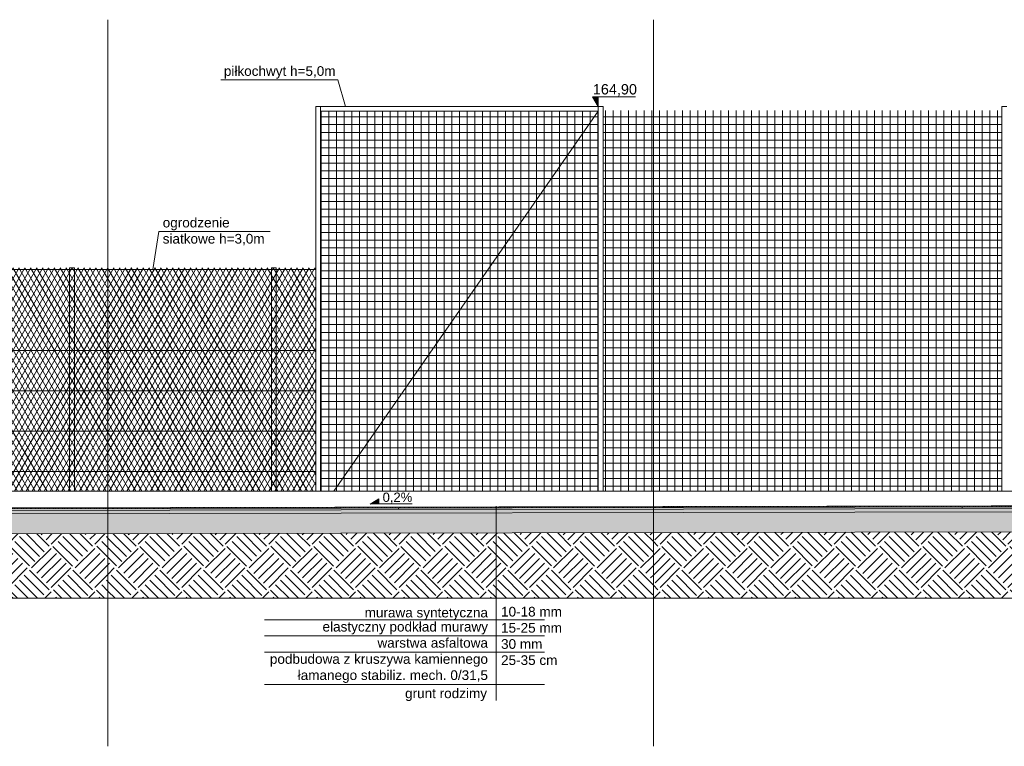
# Model space of a CAD drawing. Header units: millimetres. Extents: x 1962 to 3194, y -795 to -219.
# Tile 174 of 256: x 2500 to 2512, y -479 to -470. Entities that reach past the tile are written whole.
import ezdxf

# ---------------------------------------------------------------- set-up
doc = ezdxf.new("R2010")
doc.units = ezdxf.units.MM
doc.layers.get('0').update_dxf_attribs({"lineweight": 5})
doc.layers.get('Defpoints').update_dxf_attribs({"lineweight": 9})
for name, color, linetype, lineweight in [('A_flagi przekrojowe', 92, 'Continuous', 9), ('A_hatch przekroje', 125, 'Continuous', 9), ('A_koty wysokośc.', 53, 'Continuous', 9), ('A_ogrodzenie 1_2m', 34, 'Continuous', 9), ('A_przekrojowe', 42, 'Continuous', 9), ('A_widok', 142, 'Continuous', 9)]:
    doc.layers.add(name, color=color, linetype=linetype, lineweight=lineweight)
doc.styles.get("Standard").update_dxf_attribs({"font": 'arial.ttf'})
pattern_1 = [(9e-13, (0.66515, 1.3397), (-2e-15, 0.09525), []), (90, (0.66515, 1.3397), (-0.09525, -2e-15), [])]
pattern_2 = [(225, (4.0639, 26.90586), (-3e-14, -1.077631), [0.3429, -0.4191]), (225, (4.30634, 26.6634), (-3e-14, -1.077631), [0.3429, -0.4191]), (225, (4.2471, 26.7227), (-3e-14, -1.077631), [0.35052, -0.41148]), (225, (4.1878, 26.7819), (-3e-14, -1.077631), [0.35052, -0.41148]), (225, (4.1285, 26.8412), (-3e-14, -1.077631), [0.35052, -0.41148]), (225, (4.1285, 27.38), (-3e-14, -1.077631), [0.3429, -0.4191]), (225, (4.1878, 27.32075), (-3e-14, -1.077631), [0.3429, -0.4191]), (225, (4.2471, 27.2615), (-3e-14, -1.077631), [0.3429, -0.4191]), (225, (4.30634, 27.2022), (-3e-14, -1.077631), [0.3429, -0.4191]), (225, (4.0639, 27.4447), (-3e-14, -1.077631), [0.3429, -0.4191]), (315, (3.5466, 26.9274), (1.077631, -3e-14), [0.3429, -0.4191]), (315, (3.7945, 27.1753), (1.077631, -3e-14), [0.3429, -0.4191]), (315, (3.7298, 27.1106), (1.077631, -3e-14), [0.3429, -0.4191]), (315, (3.6705, 27.05134), (1.077631, -3e-14), [0.3429, -0.4191]), (315, (3.6113, 26.9921), (1.077631, -3e-14), [0.3429, -0.4191]), (315, (4.1501, 26.9921), (1.077631, -3e-14), [0.35052, -0.41148]), (315, (4.20935, 27.05134), (1.077631, -3e-14), [0.35052, -0.41148]), (315, (4.2686, 27.1106), (1.077631, -3e-14), [0.35052, -0.41148]), (315, (4.3333, 27.1753), (1.077631, -3e-14), [0.3429, -0.4191]), (315, (4.0908, 26.9328), (1.077631, -3e-14), [0.3429, -0.4191])]
pattern_3 = [(360, (4.06387, 26.3886), (0.254, 0.254), [0.03175, -0.22225]), (90, (4.06387, 26.3886), (-0.254, 0.254), [0.03175, -0.22225]), (135, (4.09562, 26.3886), (-0.254, 7e-15), [0.0449013, -0.314309]), (360, (4.09562, 26.53147), (0.254, 0.254), [0.03175, -0.22225]), (45, (4.1115, 26.5156), (7e-15, 0.254), [0.0224506, -0.3367596]), (135, (4.1115, 26.5156), (-0.254, 7e-15), [0.0224506, -0.3367596]), (360, (4.19087, 26.59497), (0.254, 0.254), [0.0449013, -0.2090987]), (45, (4.19087, 26.59497), (7e-15, 0.254), [0.03175, -0.3274603]), (135, (4.23577, 26.59497), (-0.254, 7e-15), [0.03175, -0.3274603]), (90, (4.2385, 26.4521), (-0.254, 0.254), [0.03175, -0.22225]), (45, (4.2385, 26.4521), (7e-15, 0.254), [0.0224506, -0.3367596]), (135, (4.25437, 26.46797), (-0.254, 7e-15), [0.0224506, -0.3367596]), (360, (4.09562, 26.4521), (0.254, 0.254), [0.015875, -0.212725]), (360, (4.28612, 26.5156), (0.254, 0.254), [0.015875, -0.212725]), (90, (4.20675, 26.54735), (-0.254, 0.254), [0.015875, -0.212725]), (135, (4.2385, 26.40447), (-0.254, 7e-15), [0.0224506, -0.3367596]), (135, (4.12737, 26.5791), (-0.254, 7e-15), [0.0224506, -0.3367596]), (45, (4.18293, 26.47194), (7e-15, 0.254), [0.0224506, -0.3367596]), (90, (4.15118, 26.42035), (-0.254, 0.254), [0.0039687, -0.2500312]), (90, (4.1631, 26.5275), (-0.254, 0.254), [0.0039687, -0.2500312]), (90, (4.28215, 26.57116), (-0.254, 0.254), [0.0039687, -0.2500312]), (90, (4.28612, 26.43622), (-0.254, 0.254), [0.0039687, -0.2500312])]

# ---------------------------------------------------------------- blocks, each defined once
blk = doc.blocks.new('zw$572')
at = {"layer": 'A_koty wysokośc.'}
h = blk.add_hatch(color=256, dxfattribs=at)
h.dxf.hatch_style = 1
h.paths.add_polyline_path([(0.12, 0.072), (0, 0), (0.12, 0)])
blk.add_line((0.12, 0), (0.578, 0), dxfattribs=at)
blk.add_lwpolyline([(0.12, 0), (0.12, 0.072), (0, 0), (0.12, 0)], close=True, dxfattribs=at)
blk = doc.blocks.new('zw$CA91')
at = {"layer": 'A_koty wysokośc.'}
h = blk.add_hatch(color=256, dxfattribs=at)
h.dxf.hatch_style = 1
h.paths.add_polyline_path([(-0.448, 0.753), (0, 0), (0, 0.753)])
blk.add_lwpolyline([(2.874, 0.753), (-0.448, 0.753), (0, 0), (0, 0.753)], dxfattribs=at)
blk = doc.blocks.new('zw$824C')
at = {"layer": 'A_hatch przekroje'}
h = blk.add_hatch(dxfattribs=at)
h.set_pattern_fill('LINE', color=256, scale=0.005, angle=24.9782, style=2)
h.set_pattern_definition([(90, (4.063871, 26.388598), (-0.015875, -7e-18), [])])
h.paths.add_polyline_path([(50.305, 1.451), (19.805, 1.39), (19.805, 1.405), (50.305, 1.466), (80.808, 1.407), (80.805, 1.39)])
h = blk.add_hatch(dxfattribs=at)
h.set_pattern_fill('ANGLE', color=256, angle=294.9782)
h.set_pattern_definition([(3e-14, (4.064, 26.3886), (-3e-15, 6.985), [5.08, -1.905]), (90, (4.064, 26.3886), (-6.985, -3e-15), [5.08, -1.905])])
h.paths.add_polyline_path([(19.805, 1.38), (19.805, 1.39), (50.305, 1.451), (80.805, 1.39), (80.805, 1.38), (50.305, 1.441)])
h = blk.add_hatch(color=251, dxfattribs=at)
h.dxf.hatch_style = 2
h.paths.add_polyline_path([(19.805, 1.37), (19.805, 1.39), (50.305, 1.451), (80.805, 1.39), (80.805, 1.37), (50.305, 1.431)])
h = blk.add_hatch(dxfattribs=at)
h.set_pattern_fill('CONC', color=256, scale=0.005, angle=324.9782, style=2)
h.set_pattern_definition([(30, (4.12772, 26.51931), (-0.0635, 0.10998523), [0, -0.127]), (30, (4.15104, 26.48145), (-0.0635, 0.10998523), [0, -0.127]), (30, (4.12005, 26.54275), (-0.0635, 0.10998523), [0, -0.127]), (8.1986, (4.082545, 26.475636), (0.393455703, 0.080514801), [0.01367828, -0.67023767]), (246.8699, (4.096083, 26.477586), (0.202955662, 0.410470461), [0.00635, -0.62865]), (160.6013, (4.093589, 26.471747), (0.9309261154, -0.342411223), [0.01170876, -1.15917332]), (236.5651, (4.064914, 26.437594), (-0.04648505, -0.173485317), [0.00283985, -0.28114079]), (356.3099, (4.06335, 26.435224), (0.283470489, 0.017014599), [0.00457911, -0.453326]), (138.4349, (4.06792, 26.43493), (-0.236985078, 0.156470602), [0.00401612, -0.39759318]), (255, (4.14165, 26.467235), (0.06350002, -0.10998526), [0.0053881, -0.17421695]), (30, (4.14026, 26.46203), (0.04648523, 0.17348523), [0.00762, -0.11938]), (165, (4.14686, 26.46584), (-0.10998526, -0.06350002), [0.0053881, -0.17421695]), (281.5651, (4.087816, 26.530006), (-0.017014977, 0.283470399), [0.00401612, -0.39759318]), (30, (4.08862, 26.52607), (0.04648523, 0.17348523), [0.00635, -0.12065]), (173.1301, (4.09412, 26.529246), (-0.456955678, 0.029470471), [0.00635, -0.62865]), (243.6901, (4.02889, 26.49745), (0.156470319, 0.236985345), [0.00457911, -0.453326]), (11.5651, (4.02686, 26.493346), (-0.283470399, -0.017014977), [0.00803224, -0.39357706]), (156.8699, (4.034728, 26.494956), (0.410470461, -0.202955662), [0.00635, -0.62865]), (30, (4.06332, 26.51147), (-0.0635, 0.10998523), [0, -0.127]), (30, (4.05014, 26.46572), (-0.0635, 0.10998523), [0, -0.127]), (30, (4.10443, 26.44281), (-0.0635, 0.10998523), [0, -0.127]), (30, (4.11444, 26.49405), (-0.0635, 0.10998523), [0, -0.127]), (30, (4.07175, 26.49433), (-0.0635, 0.10998523), [0, -0.127]), (30, (4.04565, 26.48366), (-0.0635, 0.10998523), [0, -0.127]), (30, (4.05936, 26.48278), (-0.0635, 0.10998523), [0, -0.127]), (30, (4.0702, 26.45384), (-0.0635, 0.10998523), [0, -0.127]), (30, (4.04126, 26.443), (-0.0635, 0.10998523), [0, -0.127]), (30, (4.02776, 26.46893), (-0.0635, 0.10998523), [0, -0.127]), (30, (4.01049, 26.49122), (-0.0635, 0.10998523), [0, -0.127]), (30, (4.04204, 26.51531), (-0.0635, 0.10998523), [0, -0.127]), (30, (4.0637, 26.53368), (-0.0635, 0.10998523), [0, -0.127]), (30, (4.10473, 26.5515), (-0.0635, 0.10998523), [0, -0.127]), (30, (4.09802, 26.50217), (-0.0635, 0.10998523), [0, -0.127]), (30, (4.07559, 26.51562), (-0.0635, 0.10998523), [0, -0.127]), (30, (4.11487, 26.4679), (-0.0635, 0.10998523), [0, -0.127]), (30, (4.08505, 26.44335), (-0.0635, 0.10998523), [0, -0.127]), (30, (4.13202, 26.43821), (-0.0635, 0.10998523), [0, -0.127]), (30, (4.09191, 26.42385), (-0.0635, 0.10998523), [0, -0.127]), (30, (4.05862, 26.40023), (-0.0635, 0.10998523), [0, -0.127]), (30, (4.075, 26.40235), (-0.0635, 0.10998523), [0, -0.127]), (30, (4.0672, 26.41839), (-0.0635, 0.10998523), [0, -0.127]), (30, (4.15105, 26.44333), (-0.0635, 0.10998523), [0, -0.127]), (30, (4.13822, 26.49605), (-0.0635, 0.10998523), [0, -0.127]), (30, (4.11367, 26.52587), (-0.0635, 0.10998523), [0, -0.127]), (30, (4.1088, 26.41747), (-0.0635, 0.10998523), [0, -0.127])])
h.paths.add_polyline_path([(19.805, 1.37), (19.805, 1.33), (50.305, 1.391), (80.805, 1.33), (80.805, 1.37), (50.305, 1.431)])
h = blk.add_hatch(dxfattribs=at)
h.set_pattern_fill('CONCRE', color=256, scale=0.01, angle=294.9782, style=2)
h.set_pattern_definition(pattern_3)
h.paths.add_polyline_path([(22.985, 1.086), (29.199, 1.098), (29.199, 1.348), (22.985, 1.336)])
h = blk.add_hatch(dxfattribs=at)
h.set_pattern_fill('CONCRE', color=256, scale=0.01, angle=294.9782, style=2)
h.set_pattern_definition(pattern_3)
h.paths.add_polyline_path([(29.199, 1.098), (35.957, 1.112), (35.957, 1.362), (29.199, 1.348)])
h = blk.add_hatch(dxfattribs=at)
h.set_pattern_fill('CONCRE', color=256, scale=0.01, angle=294.9782, style=2)
h.set_pattern_definition(pattern_3)
h.paths.add_polyline_path([(35.957, 1.112), (42.69, 1.125), (42.69, 1.375), (35.957, 1.362)])
h = blk.add_hatch(dxfattribs=at)
h.set_pattern_fill('EARTH2', color=256, scale=0.03, angle=339.9782, style=2)
h.set_pattern_definition(pattern_2)
h.paths.add_polyline_path([(22.985, 0.3), (29.199, 0.3), (29.199, 1.098), (22.985, 1.086)])
h = blk.add_hatch(dxfattribs=at)
h.set_pattern_fill('EARTH2', color=256, scale=0.03, angle=339.9782, style=2)
h.set_pattern_definition(pattern_2)
h.paths.add_polyline_path([(29.199, 0.3), (35.957, 0.3), (35.957, 1.112), (29.199, 1.098)])
h = blk.add_hatch(dxfattribs=at)
h.set_pattern_fill('EARTH2', color=256, scale=0.03, angle=339.9782, style=2)
h.set_pattern_definition(pattern_2)
h.paths.add_polyline_path([(35.957, 0.3), (42.69, 0.3), (42.69, 1.125), (35.957, 1.112)])
at = {"layer": 'A_widok'}
h = blk.add_hatch(dxfattribs=at)
h.set_pattern_fill('NET', color=256, scale=0.03, angle=294.9782, style=2)
h.set_pattern_definition(pattern_1)
h.paths.add_polyline_path([(35.275, 6.33), (35.275, 1.625), (31.835, 1.625), (31.835, 6.33)])
h = blk.add_hatch(dxfattribs=at)
h.set_pattern_fill('NET', color=256, scale=0.03, angle=294.9782, style=2)
h.set_pattern_definition(pattern_1)
h.paths.add_polyline_path([(40.275, 1.625), (35.335, 1.625), (35.335, 6.34), (40.275, 6.34)])
h = blk.add_hatch(dxfattribs=at)
h.set_pattern_fill('DIAMONDS', color=256, scale=0.02, angle=294.9782, style=2)
h.set_pattern_definition([(60, (-0.33485, 1.339704), (-0.05499261, 0.03175), []), (120, (-0.33485, 1.339704), (-0.05499261, -0.03175), [])])
h.paths.add_polyline_path([(18.785, 1.675), (18.785, 4.39), (31.775, 4.39), (31.775, 1.625), (18.815, 1.625), (18.815, 1.675)])
at = {"layer": 'A_flagi przekrojowe'}
for p, q in [((34.008, 1.442), (34.008, -0.967)), ((34.608, 0.033), (31.139, 0.033)), ((34.608, -0.167), (31.139, -0.167)), ((34.608, -0.367), (31.139, -0.367)), ((34.608, -0.767), (31.139, -0.767))]:
    blk.add_line(p, q, dxfattribs=at)
for points in [[(30.599, 6.719), (32.047, 6.719), (32.141, 6.39)], [(31.21, 4.843), (29.829, 4.843), (29.754, 4.37)]]:
    blk.add_lwpolyline(points, dxfattribs=at)
at = {"layer": 'A_hatch przekroje'}
blk.add_lwpolyline([(50.305, 1.451), (19.805, 1.39), (19.805, 1.405), (50.305, 1.466), (80.808, 1.407), (80.805, 1.39)], close=True, dxfattribs=at)
at = {"layer": 'A_ogrodzenie 1_2m'}
blk.add_line((43.897, 1.625), (18.815, 1.625), dxfattribs=at)
at = {"layer": 'A_przekrojowe'}
for p, q in [((19.805, 1.39), (50.305, 1.451)), ((19.805, 1.37), (50.305, 1.431)), ((19.805, 1.33), (50.305, 1.391)), ((19.905, 1.08), (50.305, 1.141))]:
    blk.add_line(p, q, dxfattribs=at)
at = {"layer": 'A_widok'}
for p, q in [((31.775, 6.39), (31.835, 6.39)), ((31.775, 1.625), (31.775, 6.39)), ((31.835, 1.625), (31.835, 6.39)), ((31.835, 6.39), (35.275, 6.39)), ((35.275, 6.39), (35.335, 6.39)), ((35.275, 1.625), (35.275, 6.39)), ((35.335, 1.625), (35.335, 6.39)), ((40.275, 6.39), (40.335, 6.39)), ((40.275, 1.625), (40.275, 6.39)), ((31.835, 6.33), (35.275, 6.33)), ((35.275, 6.33), (31.999, 1.625)), ((18.785, 4.37), (31.775, 4.37)), ((28.725, 1.625), (28.725, 4.39)), ((28.785, 4.39), (28.725, 4.39)), ((28.785, 1.625), (28.785, 4.39)), ((31.225, 1.625), (31.225, 4.39)), ((31.285, 4.39), (31.225, 4.39)), ((31.285, 1.625), (31.285, 4.39)), ((18.785, 3.37), (31.775, 3.37)), ((18.785, 2.87), (31.775, 2.87)), ((18.785, 2.37), (31.775, 2.37)), ((18.785, 1.87), (31.775, 1.87))]:
    blk.add_line(p, q, dxfattribs=at)
at = {"layer": 'Defpoints'}
for p, q in [((29.199, 7.464), (29.199, -1.533)), ((35.957, 7.464), (35.957, -1.533)), ((89.261, 0.3), (20.756, 0.3))]:
    blk.add_line(p, q, dxfattribs=at)
at = {"layer": 'A_koty wysokośc.', "xscale": 0.16, "yscale": 0.16, "zscale": 0.16}
blk.add_blockref('zw$CA91', (35.275, 6.39), dxfattribs=at)
at = {"layer": 'A_koty wysokośc.', "xscale": 0.8999999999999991, "yscale": 0.8999999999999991, "zscale": 0.8999999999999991, "rotation": 0.1718868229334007}
blk.add_blockref('zw$572', (32.448, 1.467), dxfattribs=at)
at = {"layer": 'A_flagi przekrojowe', "char_height": 0.12}
for s, insert, width, attachment_point in [('piłkochwyt h=5,0m', (30.636, 6.889), 2.37578, 1), ('ogrodzenie\\Psiatkowe h=3,0m', (29.878, 5.012), 2.37578, 1), ('murawa syntetyczna', (33.908, 0.183), 2.73529, 3), ('10-18 mm', (34.07, 0.133), 0.96882, 4), ('elastyczny podkład murawy', (33.908, 0.008), 2.80878, 3), ('15-25 mm', (34.07, -0.067), 0.96882, 4), ('warstwa asfaltowa', (33.908, -0.192), 3.8068, 3), ('30 mm', (34.07, -0.267), 0.96882, 4), ('podbudowa z kruszywa kamiennego \\P{\\fArial|b0|i0|c0|p34;\\W7.17750; }łamanego stabiliz. mech. 0/31,5', (33.908, -0.392), 3.8068, 3), ('25-35 cm', (34.07, -0.467), 0.96882, 4), ('{\\fArial|b0|i0|c0|p34;\\W9.15439;      }grunt rodzimy', (30.323, -0.817), 3.57226, 1)]:
    blk.add_mtext(s, dxfattribs=dict(at, insert=insert, width=width, attachment_point=attachment_point))
at = {"layer": 'A_koty wysokośc.', "insert": (35.207, 6.591), "char_height": 0.128, "width": 0.82529, "attachment_point": 4}
blk.add_mtext('164,90', dxfattribs=at)
at = {"layer": 'A_koty wysokośc.', "insert": (32.603, 1.54), "char_height": 0.1152, "width": 0.74276, "attachment_point": 4, "rotation": 0.1719}
blk.add_mtext('0,2%', dxfattribs=at)

msp = doc.modelspace()

# ---------------------------------------------------------------- block references
at = {"rotation": 2.994810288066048e-11}
msp.add_blockref('zw$824C', (2471.8993, -477.265), dxfattribs=at)

doc.saveas('drawing.dxf')
